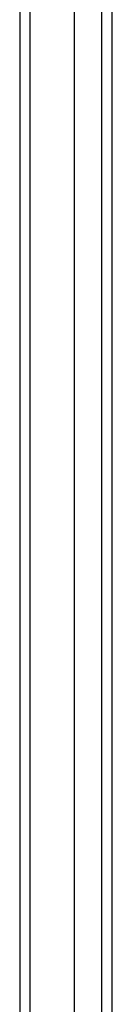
# Model space of a CAD drawing. Header units: inches. Extents: x 12 to 202, y 14 to 131.
# Tile 13 of 56: x 87.824 to 88.69, y 64.431 to 73.645. Entities that reach past the tile are written whole.
import ezdxf

# ---------------------------------------------------------------- set-up
doc = ezdxf.new("R2010")
doc.units = ezdxf.units.IN
doc.header["$MEASUREMENT"] = 0
doc.layers.add('Visible Edges(ANSI)', color=7, linetype='Continuous', lineweight=25)
doc.layers.add('Visible Tangent Edges(ANSI)', color=7, linetype='Continuous', lineweight=25)

msp = doc.modelspace()

# ---------------------------------------------------------------- linework, layer by layer
at = {"layer": 'Visible Edges(ANSI)'}
for p, q in [((87.8243, 85.1604), (87.8243, 55.3166)), ((88.3361, 55.9262), (88.3361, 84.5089)), ((88.6904, 56.1827), (88.6904, 84.2524))]:
    msp.add_line(p, q, dxfattribs=at)
at = {"layer": 'Visible Tangent Edges(ANSI)'}
for p, q in [((87.9233, 55.3166), (87.9233, 85.1604)), ((88.5914, 55.9847), (88.5914, 84.4504))]:
    msp.add_line(p, q, dxfattribs=at)

doc.saveas('drawing.dxf')
